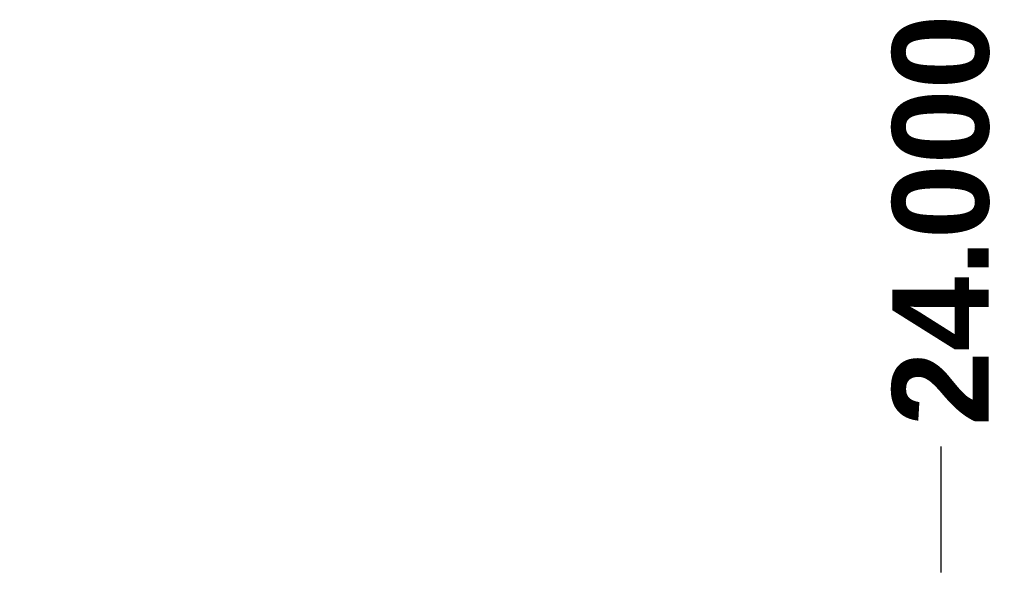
# Model space of a CAD drawing. Header units: inches. Extents: x 3 to 173, y 3 to 113.
# Tile 36 of 57: x 86.67 to 99.42, y 71.38 to 78.77. Entities that reach past the tile are written whole.
import ezdxf

# ---------------------------------------------------------------- set-up
doc = ezdxf.new("R2010")
doc.units = ezdxf.units.IN
doc.header["$LTSCALE"] = 10.4
doc.header["$MEASUREMENT"] = 0
doc.layers.add('Dimensions(ANSI)', color=7, linetype='Continuous', lineweight=25)
doc.styles.add('Dimension-ANSI', font='arialbd.ttf')
doc.dimstyles.new('INCH-ANSI-VERTICAL', dxfattribs={"dimscale": 10.4, "dimtxt": 0.12, "dimasz": 0.098425, "dimexe": 0.04, "dimexo": 0.04, "dimgap": 0.031496, "dimtad": 0, "dimtih": 1, "dimtoh": 1, "dimdec": 3, "dimrnd": 1e-08, "dimzin": 0, "dimdsep": 46, "dimtxsty": 'Dimension-ANSI', "dimcen": 0.09, "dimdle": 0.312, "dimclrd": 179, "dimclre": 179, "dimclrt": 7, "dimadec": 1, "dimazin": 0, "dimtfac": 1, "dimtdec": 3, "dimtofl": 0, "dimtmove": 0, "dimatfit": 3, "dimfxl": 1, "dimtolj": 1, "dimtzin": 4, "dimlwd": 25, "dimlwe": 25, "dimarcsym": 0})

# ---------------------------------------------------------------- blocks, each defined once
blk = doc.blocks.new('*D17')
at = {"layer": 'Defpoints', "color": 0, "linetype": 'Continuous', "transparency": 16777216}
for p in [(98.603, 73.244), (74.744, 71.196), (98.603, 71.196)]:
    blk.add_point(p, dxfattribs=at)
at = {"layer": 'Dimensions(ANSI)', "color": 179, "linetype": 'Continuous', "lineweight": 25, "true_color": 0x262658, "transparency": 16777216}
blk.add_line((98.603, 71.612), (98.603, 73.244), dxfattribs=at)
at = {"layer": 'Dimensions(ANSI)', "color": 7, "linetype": 'Continuous', "lineweight": 25, "transparency": 16777216, "insert": (98.603, 76.173), "char_height": 1.248, "attachment_point": 5, "rotation": 90, "style": 'Dimension-ANSI'}
blk.add_mtext('\\A1;24.000', dxfattribs=at)

msp = doc.modelspace()

# ---------------------------------------------------------------- dimensions: what is measured, and where the dimension line sits
at = {"layer": 'Dimensions(ANSI)', "color": 179, "linetype": 'Continuous', "lineweight": 25, "true_color": 0x262658}
dim = msp.add_ordinate_dim(feature_location=(98.60258, 71.19645), offset=(0, 2.04724), dtype=1, origin=(74.74375, 71.19645), dimstyle='INCH-ANSI-VERTICAL', override={"dimgap": 0.031496, "dimtad": 0, "dimdec": 3, "dimlfac": 1.005917, "dimtol": 0, "dimlim": 0, "dimtp": 0, "dimtm": 0, "dimtdec": 3}, dxfattribs=at)
dim.commit()
dim.dimension.update_dxf_attribs({"geometry": '*D17', "text_midpoint": (98.60258, 76.17281)})

doc.saveas('drawing.dxf')
